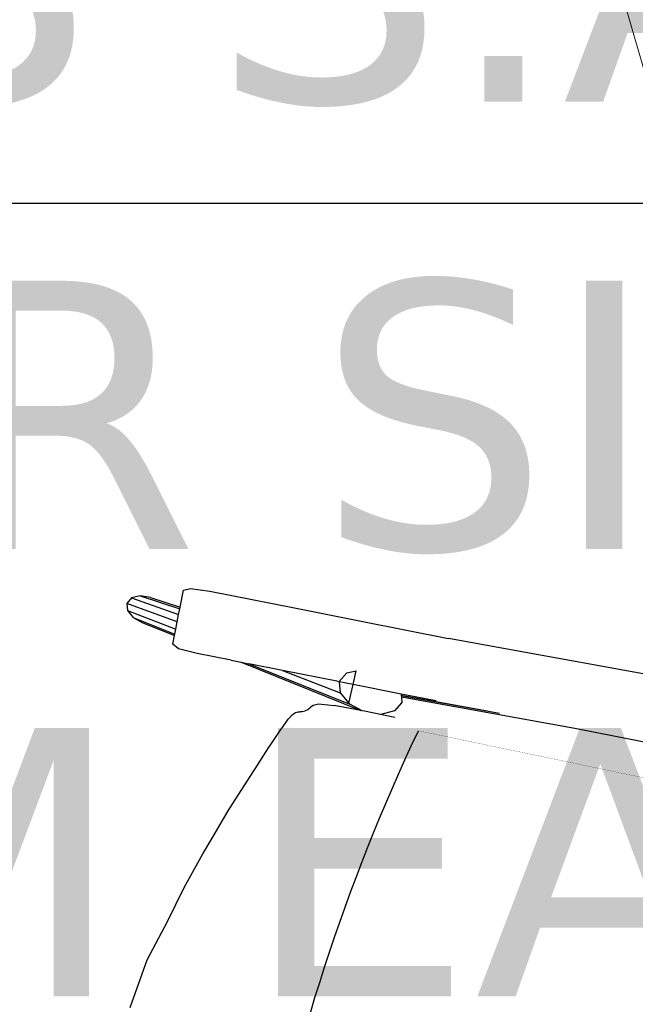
# Model space of a CAD drawing. Header units: millimetres. Extents: x 504675 to 860349, y -23215 to 63575.
# Tile 77 of 177: x 592578 to 592824, y 32255 to 32649. Entities that reach past the tile are written whole.
import ezdxf
from ezdxf import colors
from ezdxf.entities.mleader import LeaderData, LeaderLine
from ezdxf.math import Vec2, Vec3

# ---------------------------------------------------------------- set-up
doc = ezdxf.new("R2010")
doc.units = ezdxf.units.MM
doc.header["$LTSCALE"] = 10
doc.header["$PDMODE"] = 35
doc.header["$PDSIZE"] = -1000
doc.linetypes.add('LEVEL-F-OVERALL LAYOUT$0$HIDDEN', pattern=[0.375, 0.25, -0.125])
doc.layers.get('0').update_dxf_attribs({"linetype": 'CONTINUOUS'})
doc.layers.get('Defpoints').update_dxf_attribs({"color": 253, "linetype": 'CONTINUOUS'})
for name, color, linetype, lineweight in [('ARCH', 8, 'CONTINUOUS', 0), ('DIM', 8, 'CONTINUOUS', 15), ('level-C-ELEVATION-$0$I-ANNO-TEXT', 8, 'CONTINUOUS', 18), ('MEPTEK-TEXT', 7, 'CONTINUOUS', 30)]:
    doc.layers.add(name, color=color, linetype=linetype, lineweight=lineweight)
doc.layers.add('furn', color=8, linetype='CONTINUOUS')
doc.layers.add('LEVEL-F-OVERALL LAYOUT$0$DASH1L', color=8, linetype='LEVEL-F-OVERALL LAYOUT$0$HIDDEN')
doc.styles.add('AR', font='arial.ttf')
doc.styles.add('level-C-ELEVATION-$0$KGD - Note', font='romans.shx', dxfattribs={"width": 0.7, "height": 2})
doc.styles.get("Standard").update_dxf_attribs({"font": 'verdana.ttf'})
doc.dimstyles.new('ARA-100', dxfattribs={"dimtxt": 100, "dimasz": 2.5, "dimexe": 25, "dimexo": 25, "dimtad": 0, "dimdec": 0, "dimrnd": 5, "dimtxsty": 'AR', "dimblk": 'ARCHTICK', "dimcen": 2.5, "dimclrd": 256, "dimclre": 256, "dimclrt": 256, "dimadec": 0, "dimazin": 0, "dimtfac": 1, "dimtdec": 0, "dimtix": 1, "dimtmove": 1, "dimatfit": 3, "dimfxl": 1, "dimlwd": -1, "dimlwe": -1, "dimarcsym": 1})
doc.dimstyles.new('LBF 50', dxfattribs={"dimscale": 25, "dimtxt": 1.75, "dimasz": 1.75, "dimexe": 1, "dimexo": 1, "dimgap": 1, "dimtad": 1, "dimdec": 0, "dimrnd": 5, "dimzin": 12, "dimdsep": 46, "dimtxsty": 'Standard', "dimblk": 'CLOSEDBLANK', "dimcen": 0, "dimclrd": 256, "dimclre": 256, "dimclrt": 256, "dimadec": 0, "dimazin": 3, "dimtfac": 1, "dimtdec": 0, "dimtofl": 0, "dimtmove": 0, "dimatfit": 3, "dimldrblk": 'CLOSEDBLANK', "dimfxl": 0.18, "dimtolj": 1, "dimtzin": 0, "dimlwd": -1, "dimlwe": -1, "dimarcsym": 0})

# ---------------------------------------------------------------- blocks, each defined once
blk = doc.blocks.new('_ClosedBlank')
at = {"color": 0, "linetype": 'ByBlock', "lineweight": -2}
for p, q in [((-1, 0.1667), (0, 0)), ((-1, 0.1667), (-1, -0.1667)), ((0, 0), (-1, -0.1667))]:
    blk.add_line(p, q, dxfattribs=at)
blk = doc.blocks.new('*D31')
at = {"layer": 'Defpoints', "color": 0, "ltscale": 0.25, "transparency": 16777216}
for p in [(588893.02, 32349.18), (595303.99, 31011.39), (594890.52, 29038.73)]:
    blk.add_point(p, dxfattribs=at)
at = {"layer": 'DIM', "ltscale": 0.25, "transparency": 16777216}
for p, q in [((588887.89, 32324.71), (588475.61, 30357.77)), ((595298.86, 30986.92), (594885.39, 29014.26)), ((588523.56, 30373.27), (594847.7, 29047.71))]:
    blk.add_line(p, q, dxfattribs=at)
at = {"layer": 'DIM', "ltscale": 0.25, "transparency": 16777216, "xscale": 43.75, "yscale": 43.75, "zscale": 43.75}
for p, rotation in [((588480.74, 30382.24), 168.1619766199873), ((594890.52, 29038.73), 348.1619766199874)]:
    blk.add_blockref('_ClosedBlank', p, dxfattribs=dict(at, rotation=rotation))
at = {"layer": 'DIM', "ltscale": 0.25, "transparency": 16777216, "insert": (591695.43, 29757.24), "char_height": 43.75, "attachment_point": 5, "rotation": 348.162}
blk.add_mtext('\\A1;6550', dxfattribs=at)
blk = doc.blocks.new('sofa chair')
at = {"color": 8, "true_color": 0x707070}
for p, q in [((-50714.74, 41376.43), (-50731.67, 41355.7)), ((-50731.67, 41355.7), (-50743.74, 41336.16)), ((-50743.74, 41336.16), (-50754.6, 41319.35)), ((-50754.6, 41319.35), (-50764.89, 41301.67)), ((-50764.89, 41301.67), (-50769.99, 41292.31)), ((-50769.99, 41292.31), (-50777.53, 41278.6)), ((-50777.53, 41278.6), (-50780.65, 41272.42)), ((-50780.65, 41272.42), (-50787.5, 41258.76)), ((-50900.58, 41264.92), (-50899.38, 41268.5)), ((-50899.38, 41268.5), (-50895.98, 41270.18)), ((-50877.36, 41250.63), (-50899.38, 41268.5)), ((-50895.98, 41270.18), (-50874.42, 41253.28)), ((-50895.98, 41270.18), (-50891.28, 41269.5)), ((-50891.28, 41269.5), (-50872.43, 41255.07)), ((-50891.28, 41269.5), (-50886.54, 41266.65)), ((-50886.54, 41266.65), (-50871.92, 41255.53)), ((-50900.58, 41264.92), (-50880.36, 41247.93)), ((-50899.24, 41260.39), (-50900.58, 41264.92)), ((-50899.24, 41260.39), (-50882.52, 41245.99)), ((-50895.73, 41256.13), (-50899.24, 41260.39)), ((-50895.73, 41256.13), (-50883.28, 41245.31)), ((-50868.36, 41258.73), (-50871.92, 41255.53)), ((-50864.79, 41257.32), (-50868.36, 41258.73)), ((-50857.48, 41250.05), (-50864.79, 41257.32)), ((-50788.53, 41256.69), (-50789.32, 41254.98)), ((-50787.5, 41258.76), (-50788.53, 41256.69)), ((-50877.36, 41250.63), (-50880.36, 41247.93)), ((-50874.42, 41253.28), (-50877.36, 41250.63)), ((-50872.43, 41255.07), (-50874.42, 41253.28)), ((-50871.92, 41255.53), (-50872.43, 41255.07)), ((-50789.32, 41254.98), (-50795.31, 41243.2)), ((-50883.28, 41245.31), (-50890.01, 41239.25)), ((-50882.52, 41245.99), (-50883.28, 41245.31)), ((-50880.36, 41247.93), (-50882.52, 41245.99)), ((-50845.22, 41236.44), (-50857.48, 41250.05)), ((-50796.45, 41240.7), (-50800.27, 41232.65)), ((-50795.31, 41243.2), (-50796.45, 41240.7)), ((-50890.01, 41239.25), (-50888.98, 41235.55)), ((-50888.98, 41235.55), (-50882.52, 41227.51)), ((-50845.22, 41236.44), (-50841.7, 41232.52)), ((-50841.7, 41232.52), (-50787.27, 41191.09)), ((-50841.7, 41232.52), (-50838.85, 41229.35)), ((-50800.84, 41231.31), (-50802.96, 41226.44)), ((-50800.27, 41232.65), (-50800.84, 41231.31)), ((-50882.52, 41227.51), (-50851.89, 41193.48)), ((-50838.85, 41229.35), (-50793.23, 41194.42)), ((-50826.76, 41215.92), (-50838.85, 41229.35)), ((-50803.16, 41225.78), (-50803.99, 41223.27)), ((-50802.96, 41226.44), (-50803.16, 41225.78)), ((-50803.99, 41223.27), (-50804.09, 41221.39)), ((-50804.09, 41221.39), (-50804.02, 41221.14)), ((-50804.02, 41221.14), (-50803.64, 41219.93)), ((-50803.64, 41219.93), (-50803.24, 41219.07)), ((-50826.76, 41215.92), (-50800.97, 41195.71)), ((-50807.07, 41194.04), (-50826.76, 41215.92)), ((-50803.24, 41219.07), (-50803.15, 41218.87)), ((-50803.15, 41218.87), (-50802.74, 41217.94)), ((-50802.74, 41217.94), (-50802.3, 41216.52)), ((-50802.15, 41214.9), (-50802.42, 41213.22)), ((-50802.3, 41216.52), (-50802.27, 41216.23)), ((-50802.27, 41216.23), (-50802.15, 41214.9)), ((-50802.46, 41212.87), (-50802.64, 41211.34)), ((-50802.64, 41211.34), (-50801.74, 41208.54)), ((-50802.42, 41213.22), (-50802.46, 41212.87)), ((-50801.74, 41208.54), (-50800.84, 41207.33)), ((-50800.84, 41207.33), (-50796.73, 41201.85)), ((-50787.27, 41191.09), (-50796.73, 41201.85)), ((-50851.89, 41193.48), (-50827.28, 41166.13)), ((-50808.22, 41187.32), (-50806.46, 41193.12)), ((-50806.31, 41193.19), (-50807.07, 41194.04)), ((-50806.46, 41193.12), (-50806.31, 41193.19)), ((-50806.31, 41193.19), (-50800.97, 41195.71)), ((-50801.2, 41187.52), (-50806.31, 41193.19)), ((-50793.86, 41194.51), (-50801.2, 41187.52)), ((-50800.97, 41195.71), (-50793.86, 41194.51)), ((-50793.23, 41194.42), (-50793.86, 41194.51)), ((-50786.8, 41190.55), (-50793.23, 41194.42)), ((-50786.8, 41190.55), (-50787.27, 41191.09)), ((-50785.94, 41189.57), (-50786.8, 41190.55)), ((-50780.78, 41183.92), (-50785.94, 41189.57)), ((-50808.22, 41187.32), (-50806.59, 41182.39)), ((-50801.2, 41187.52), (-50806.59, 41182.39)), ((-50783.89, 41168.29), (-50801.2, 41187.52)), ((-50780.13, 41183.13), (-50780.78, 41183.92)), ((-50774.87, 41177.45), (-50780.78, 41183.92)), ((-50778.01, 41175.94), (-50780.13, 41183.13)), ((-50779.9, 41170.25), (-50778.01, 41175.94)), ((-50783.89, 41168.29), (-50783.13, 41168.66)), ((-50771.28, 41154.28), (-50783.89, 41168.29)), ((-50783.13, 41168.66), (-50783.02, 41168.71)), ((-50752.88, 41133.83), (-50783.13, 41168.66)), ((-50783.02, 41168.71), (-50782.35, 41169.04)), ((-50748.33, 41128.78), (-50783.02, 41168.71)), ((-50782.35, 41169.04), (-50779.9, 41170.25)), ((-50721.18, 41098.61), (-50782.35, 41169.04)), ((-50827.28, 41166.13), (-50796.33, 41131.74)), ((-50561.88, 40862.61), (-50796.33, 41131.74)), ((-50687.02, 41060.65), (-50721.18, 41098.61))]:
    blk.add_line(p, q, dxfattribs=at)
at = {"color": 8, "true_color": 0x707070, "const_width": 0.1, "flags": 128}
blk.add_lwpolyline([(-50762.54, 41170.4), (-50471.6, 40853.37, 0.414214), (-50399.07, 40850.26), (-50087.98, 41135.75, 0.407159), (-50084.04, 41207.36), (-50370.87, 41535.46)], format="xyb", dxfattribs=at)
at = {"color": 8, "true_color": 0x707070}
blk.add_arc((-49879.49, 40574.96), 1065.05, 117.06533, 146.00859, dxfattribs=at)
blk = doc.blocks.new('ARCH')
at = {"layer": 'LEVEL-F-OVERALL LAYOUT$0$DASH1L'}
h = blk.add_hatch(dxfattribs=at)
h.set_pattern_fill('ANGLE', color=8, scale=10, angle=352.0664)
h.set_pattern_definition([(352.0664444, (-404119.055, 373340.98), (9.6410197, 69.1814516), [50.8, -19.05]), (82.0664444, (-404119.055, 373340.98), (-69.1814516, 9.6410197), [50.8, -19.05])])
edge = h.paths.add_edge_path(flags=16)
edge.add_line((572074.71, 35847.06), (602196.9, 29528.22))
edge.add_line((602196.9, 29528.22), (599472.63, 39352))
edge.add_arc((597545.36, 38817.55), 2000, 15.49944, 89.99835)
edge.add_line((597545.42, 40817.55), (573256.11, 40817.55))
edge.add_arc((576210.34, 22394.18), 18658.72, 99.109962, 106.690333)
edge.add_line((570851.58, 40266.83), (572074.71, 35847.06))
h.paths.add_polyline_path([(583373.78, 40815.97), (583374.1, 40875.04), (586424.1, 40859.11), (586423.94, 40815.97)], flags=16)
h.paths.add_polyline_path([(600840.89, 34605.13), (600792.78, 34591.52), (599497.97, 39260.65), (599546.08, 39274.25)])
h.paths.add_polyline_path([(587210.4, 32671.78), (587194.97, 32598.38), (582692.95, 33542.79), (582708.39, 33616.18)])
edge = h.paths.add_edge_path()
edge.add_line((572071.73, 35387.89), (601863.32, 29138.4))
edge.add_arc((601986.5, 29725.62), 600, 258.15264, 375.49944)
edge.add_line((602564.68, 29885.96), (599906.27, 39472.26))
edge.add_arc((597545.36, 38817.55), 2450, 15.49944, 89.99835)
edge.add_line((597545.43, 41267.55), (573220.48, 41267.55))
edge.add_arc((576210.34, 22394.18), 19108.72, 99.001832, 106.235819)
edge.add_arc((571035.46, 40164.76), 600, 106.23582, 195.46897)
edge.add_line((570457.2, 40004.73), (571616.65, 35815.08))
edge.add_arc((572194.91, 35975.11), 600, 195.46897, 258.15264)
h.paths.add_polyline_path([(587210.4, 32671.78), (587195.41, 32600.49), (587195.43, 32600.49)])
at = {"layer": 'furn', "ltscale": 0.25, "xscale": -0.7559999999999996, "yscale": 0.7559999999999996, "zscale": 0.7559999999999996, "rotation": 120.7560380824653}
blk.add_blockref('sofa chair', (639109.75, 15301.95), dxfattribs=at)
blk = doc.blocks.new('level-C-ELEVATION-$0$_Open90')
at = {"color": 0, "linetype": 'ByBlock', "lineweight": -2}
for p, q in [((-0.5, 0.5), (0, 0)), ((0, 0), (-1, 0)), ((0, 0), (-0.5, -0.5))]:
    blk.add_line(p, q, dxfattribs=at)
blk = doc.blocks.new('*D67')
at = {"layer": 'Defpoints', "color": 0, "ltscale": 0.25, "transparency": 16777216}
for p in [(592954.14, 34131.71), (593370.79, 32690.74), (592853.03, 32541.03)]:
    blk.add_point(p, dxfattribs=at)
at = {"layer": 'DIM', "ltscale": 0.25}
for p, q in [((592930.12, 34124.77), (592412.37, 33975.06)), ((592448.54, 33939.98), (592840.88, 32583.06)), ((593346.77, 32683.79), (592829.02, 32534.09))]:
    blk.add_line(p, q, dxfattribs=at)
at = {"layer": 'DIM', "ltscale": 0.25, "xscale": 43.75, "yscale": 43.75, "zscale": 43.75}
for p, rotation in [((592436.39, 33982.01), 106.1268337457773), ((592853.03, 32541.03), 286.1268337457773)]:
    blk.add_blockref('_ClosedBlank', p, dxfattribs=dict(at, rotation=rotation))
at = {"layer": 'DIM', "ltscale": 0.25, "insert": (592718.73, 33282.92), "char_height": 100, "attachment_point": 5, "rotation": 286.1268}
blk.add_mtext('\\A1;1500', dxfattribs=at)
blk = doc.blocks.new('_ArchTick')
at = {"color": 0, "linetype": 'ByBlock', "const_width": 0.15}
blk.add_lwpolyline([(-0.5, -0.5), (0.5, 0.5)], dxfattribs=at)

msp = doc.modelspace()

# ---------------------------------------------------------------- block references
at = {"layer": 'ARCH'}
msp.add_blockref('ARCH', (0, 0), dxfattribs=at)

# ---------------------------------------------------------------- texts
at = {"layer": 'MEPTEK-TEXT', "insert": (592024.21, 32723.22), "char_height": 107.381, "attachment_point": 1}
msp.add_mtext_dynamic_manual_height_columns('#8 NOS S.A.COLLAR WITH DAMPER SIZE:-600x150\\P350CFM EACH WITH GRILL', width=2312.756, gutter_width=1, heights=[0], dxfattribs=at)

# ---------------------------------------------------------------- dimensions: what is measured, and where the dimension line sits
at = {"layer": 'DIM', "color": 1, "ltscale": 0.25}
dim = msp.add_linear_dim(base=(592853.03, 32541.03), p1=(592954.14, 34131.71), p2=(593370.79, 32690.74), angle=106.1268, dimstyle='LBF 50', override={"dimtxt": 4, "dimtad": 3}, dxfattribs=at)
dim.commit()
dim.dimension.update_dxf_attribs({"geometry": '*D67', "text_midpoint": (592718.73, 33282.92)})
dim = msp.add_linear_dim(base=(594890.52, 29038.73), p1=(588893.02, 32349.18), p2=(595303.99, 31011.39), angle=168.162, dimstyle='LBF 50', dxfattribs=at)
dim.commit()
dim.dimension.update_dxf_attribs({"geometry": '*D31', "text_midpoint": (591695.43, 29757.24)})

# ---------------------------------------------------------------- leaders
at = {"layer": 'level-C-ELEVATION-$0$I-ANNO-TEXT', "ltscale": 0.25}
ml = msp.add_multileader_mtext('Standard', dxfattribs=at)
ml.set_content('{\\fIBM Plex Mono Medium|b0|i0|c0|p49;SIGNAGE}', color=142, style='level-C-ELEVATION-$0$KGD - Note')
ml.set_leader_properties(color=1)
ml.set_arrow_properties(name='level-C-ELEVATION-$0$_Open90')
ml.build(insert=Vec2(0, 0))
ml.multileader.update_dxf_attribs({"text_right_attachment_type": 3, "dogleg_length": 3, "arrow_head_size": 100, "scale": 50})
ctx = ml.context
ctx.base_point, ctx.scale, ctx.char_height, ctx.arrow_head_size, ctx.landing_gap_size, ctx.plane_origin, ctx.plane_x_axis, ctx.plane_y_axis = Vec3(635485.69, 31928.67), 50, 100, 100, 50, Vec3(635310.34, 32749.04), Vec3(0.965084, 0.261939), Vec3(-0.261939, 0.965084)
ctx.right_attachment, ctx.text_align_type = 3, 2
notes = []
notes.append((ctx, [(1, (1, 1, 0), (636135.51, 32105.04), (-0.965084, -0.261939), 150, [(0, [(636640.12, 33032.46)], 0, [])])]))
ctx.mtext.insert, ctx.mtext.text_direction, ctx.mtext.rotation, ctx.mtext.width, ctx.mtext.alignment, ctx.mtext.flow_direction = Vec3(635932.02, 32091.26), Vec3(0.965084, 0.261939), 0.265031, 1652.6629, 3, 5
at = {"layer": 'MEPTEK-TEXT'}
msp.add_leader([(594908.95, 31975), (594393.21, 32575.08), (591939.21, 32575.08)], dimstyle='ARA-100', override={"dimasz": 150, "dimfxl": 0.18, "dimtfill": 1}, dxfattribs=at)
for ctx, leaders in notes:
    for number, flags, end, landing, length, lines in leaders:
        leader = LeaderData()
        leader.index, (leader.has_last_leader_line, leader.has_dogleg_vector, leader.attachment_direction) = number, flags
        leader.last_leader_point, leader.dogleg_vector, leader.dogleg_length = Vec3(end), Vec3(landing), length
        for number, points, colour, breaks in lines:
            line = LeaderLine()
            line.index, line.vertices, line.color, line.breaks = number, Vec3.list(points), colors.encode_raw_color(colour), breaks
            leader.lines.append(line)
        ctx.leaders.append(leader)

doc.saveas('drawing.dxf')
